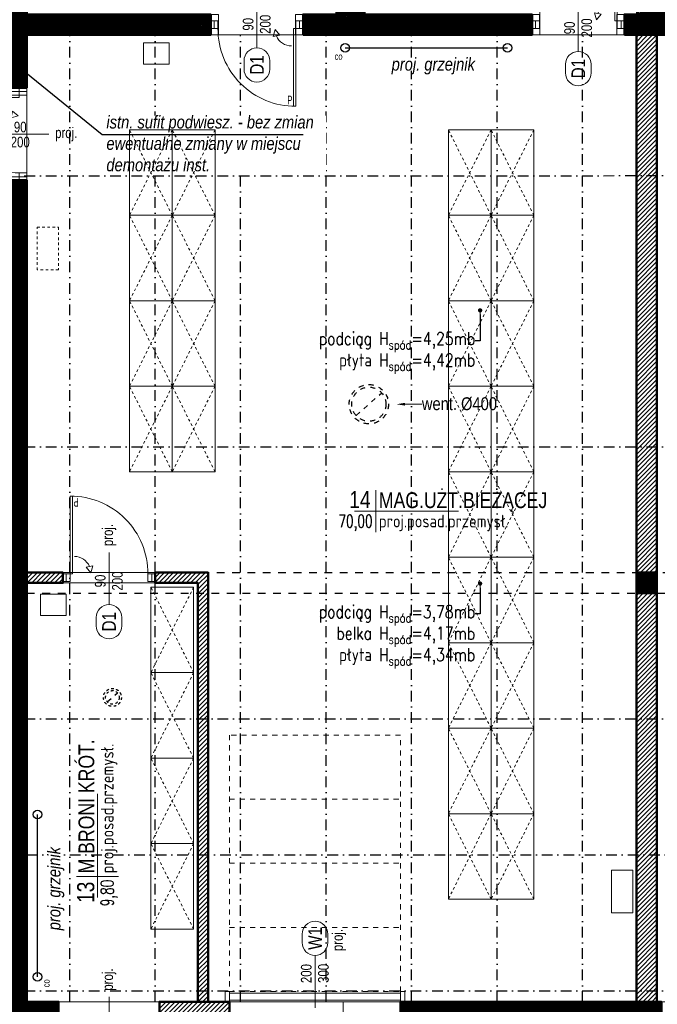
# Model space of a CAD drawing. Header units: centimetres. Extents: x -2715 to 104803, y -4848 to 32152.
# Tile 10 of 24: x 86677 to 87423, y -452 to 700. Entities that reach past the tile are written whole.
import ezdxf
from ezdxf import colors
from ezdxf.entities.mleader import LeaderData, LeaderLine
from ezdxf.enums import TextEntityAlignment as Align
from ezdxf.math import Vec2, Vec3

# ---------------------------------------------------------------- set-up
doc = ezdxf.new("R2010")
doc.units = ezdxf.units.CM
doc.header["$MEASUREMENT"] = 0
for name, pattern in [('Dash', [0.6, 0.3, -0.3]), ('DASHDOT2', [0.5, 0.25, -0.125, 0, -0.125]), ('HIDDENX2', [19.05, 12.7, -6.35])]:
    doc.linetypes.add(name, pattern=pattern)
for name, color, linetype, lineweight in [('0_TXT', 7, 'Continuous', 15), ('0_TXT niewidoczne', 7, 'Continuous', 15), ('1_ hatch', 8, 'Continuous', 9), ('1_ projection', 9, 'HIDDENX2', 5), ('1_ przerywana  S_CONSTRUCTION', 124, 'DASHDOT2', 25), ('1_ view 1', 7, 'Continuous', 15), ('1_ wall STRUCT', 72, 'Continuous', 50)]:
    doc.layers.add(name, color=color, linetype=linetype, lineweight=lineweight)
doc.layers.add('1_ area', color=30, linetype='Continuous', lineweight=9, plot=False)
for name, color, linetype, lineweight, true_color in [('1_ doors proj.', 7, 'Continuous', 15, 0x1a8cff), ('1_ hatch proj.', 7, 'Continuous', 9, 0x1a8cff), ('1_ view 4 _ rozbiórka', 7, 'Dash', 9, 0xff0a0a), ('1_ wall STRUCT proj.', 7, 'Continuous', 50, 0x1a8cff), ('1_ wall STRUCT-DIV rozbiorka', 7, 'Continuous', 9, 0xff0a0a), ('2_ doors description proj.', 7, 'Continuous', 15, 0x1a8cff), ('2_ equipment proj._skrzynie', 7, 'Continuous', 9, 0x6a91a9), ('3_ PPOŻ  opisy', 7, 'Continuous', 18, 0x940000)]:
    doc.layers.add(name, color=color, linetype=linetype, lineweight=lineweight, true_color=true_color)
doc.layers.add('4_INST._co_proj.', color=150, linetype='Continuous')
doc.layers.add('DIM', color=7, linetype='Continuous')
doc.styles.add('ARIAL', font='arial.ttf', dxfattribs={"width": 0.8})
doc.styles.add('BIKTS', font='bikromsw.shx', dxfattribs={"width": 0.85})
doc.styles.add('H_POM', font='ARIALN.TTF', dxfattribs={"width": 0.7, "height": 18})
doc.styles.get("Standard").update_dxf_attribs({"font": 'arial.ttf'})
doc.styles.add('TXT1', font='simplex.shx', dxfattribs={"width": 0.8})
doc.styles.add('TXT_D', font='arial.ttf')
doc.styles.add('TXT_M', font='romans.shx', dxfattribs={"width": 0.75, "oblique": 15})
doc.styles.add('TXT_S', font='romand.shx')
doc.linetypes.add('Rozbiö˘ka', pattern='A,7,[121,msgB.shx,S=1,R=0,X=0.5,Y=-1.826635],7', length=14)
doc.linetypes.add('TRACKS', pattern='A,0.15,[130,ltypeshp.shx,S=0.25,R=0,X=0,Y=0],0.15', length=0.3)
pattern_1 = [(45, (-154, -2e-12), (-2.65165043, 2.65165043), [])]

# ---------------------------------------------------------------- blocks, each defined once
blk = doc.blocks.new('vgfdbn vnbvmnvb')
at = {"color": 0}
for p, q in [((-104, 0), (-100.5, 0)), ((-95.5, 0), (-95.5, -9.1)), ((-4.5, -9.1), (-4.5, 0)), ((-4.5, 0), (0, 0)), ((0, 0), (3.5, 0)), ((-95.5, -9.1), (-100, -9.1)), ((-28.6, -10.4), (-23.3, -16.9)), ((-7.3, -9.1), (-7.3, -100)), ((0, -9.1), (-4.5, -9.1)), ((-4.5, -9.1), (-4.5, -100)), ((-23.3, -16.9), (-31, -18.5))]:
    blk.add_line(p, q, dxfattribs=at)
for points in [[(-100, -9.1), (-100, 0), (-104, 0), (-104, -9.1)], [(-95.5, -9.1), (-95.5, 0), (-100, 0), (-100, -9.1)], [(0, -9.1), (0, 0), (-4.5, 0), (-4.5, -9.1)], [(4, -9.1), (4, 0), (0, 0), (0, -9.1)]]:
    blk.add_lwpolyline(points, close=True, dxfattribs=at)
for points in [[(-50, -5.9), (-50, -4.9)], [(-28.6, -10.4), (-31, -18.5)], [(-4.5, -9.1), (-7.3, -9.1)]]:
    blk.add_lwpolyline(points, dxfattribs=at)
for centre, radius, start, end in [((-5.1, -9.6), 90.4, 179.6651, 270.3349), ((-9.5, -10.4), 19.1, 202.5006, 270)]:
    blk.add_arc(centre, radius, start, end, dxfattribs=at)
at = {"color": 0, "insert": (-14.4, -87.7), "char_height": 10, "width": 6.203, "attachment_point": 1, "style": 'H_POM'}
blk.add_mtext('P', dxfattribs=at)
blk = doc.blocks.new('vcfnbvcnbvm')
at = {"color": 0, "linetype": 'Dash', "ltscale": 20}
for points in [[(-205, 6), (-5, 6), (-5, 306), (-205, 306), (-205, 6)], [(-205, 231), (-5, 231)], [(-205, 156), (-5, 156)], [(-205, 81), (-5, 81)]]:
    blk.add_lwpolyline(points, dxfattribs=at)
at = {"color": 0}
for points in [[(-210, 6), (-205, 6), (-205, -6), (-210, -6), (-210, 6)], [(-210, 6), (-205, 6), (-205, -6), (-210, -6), (-210, 6)], [(-205, 4), (-5, 4), (-5, -4), (-205, -4), (-205, 6)], [(0, 6), (-5, 6), (-5, -6), (0, -6), (0, 6)], [(0, 6), (-5, 6), (-5, -6), (0, -6), (0, 6)]]:
    blk.add_lwpolyline(points, dxfattribs=at)
blk = doc.blocks.new('_OZN.DRZWI')
blk.add_line((0, 0), (61.1, 0))
blk.add_lwpolyline([(-15, 15, -1), (-15, -15), (-25, -15, -1), (-25, 15)], format="xyb", close=True)
at = {"style": 'BIKTS', "width": 0.8}
blk.add_attdef('WYSOK', text='', height=8, rotation=0, dxfattribs=at).set_placement((27.6, 12.7), align=Align.TOP_CENTER)
for p in [(-20, 0), (75.1, 0)]:
    blk.add_attdef('OZN', text='', height=8, rotation=0, dxfattribs=at).set_placement(p, align=Align.MIDDLE)
blk.add_attdef('SZEROK', text='', height=8, rotation=0, dxfattribs=at).set_placement((27.6, -12.4), align=Align.CENTER)
blk = doc.blocks.new('VFDGFDHGF')
at = {"color": 0}
for p, q in [((4, 4.5), (0.5, 4.5)), ((8.5, 4.5), (4, 4.5)), ((8.5, -4.5), (8.5, 4.5)), ((99.5, 4.5), (99.5, -4.5)), ((108, 4.5), (104.5, 4.5)), ((4, -4.5), (8.5, -4.5)), ((8.5, -4.5), (8.5, -95.5)), ((11.3, -4.5), (11.3, -95.4)), ((32.6, -5.8), (27.3, -12.4)), ((99.5, -4.5), (104, -4.5)), ((27.3, -12.4), (35, -13.9))]:
    blk.add_line(p, q, dxfattribs=at)
for points in [[(0, -4.5), (0, 4.5), (4, 4.5), (4, -4.5)], [(4, -4.5), (4, 4.5), (8.5, 4.5), (8.5, -4.5)], [(99.5, -4.5), (99.5, 4.5), (104, 4.5), (104, -4.5)], [(104, -4.5), (104, 4.5), (108, 4.5), (108, -4.5)]]:
    blk.add_lwpolyline(points, close=True, dxfattribs=at)
for points in [[(8.5, -4.5), (11.3, -4.5)], [(32.6, -5.8), (35, -13.9)], [(54, -1.4), (54, -0.4)]]:
    blk.add_lwpolyline(points, dxfattribs=at)
for centre, radius, start, end in [((9.1, -5.1), 90.4, 269.6651, 0.3349), ((13.5, -5.8), 19.1, 270, 337.4994)]:
    blk.add_arc(centre, radius, start, end, dxfattribs=at)
at = {"color": 0, "insert": (18.4, -83.2), "char_height": 10, "width": 6.203, "attachment_point": 3, "style": 'H_POM'}
blk.add_mtext('L', dxfattribs=at)
blk = doc.blocks.new('fdgdfhfbgfh')
at = {"linetype": 'TRACKS', "ltscale": 10}
blk.add_lwpolyline([(0, 0), (190, 0)], dxfattribs=at)
for centre in [(0, 0), (190, 0)]:
    blk.add_circle(centre, 5)
at = {"style": 'BIKTS', "width": 0.8}
blk.add_attdef('W', text='', height=8, rotation=0, dxfattribs=at).set_placement((-7.6, -6.1), align=Align.TOP_CENTER)
blk = doc.blocks.new('MET')
at = {"layer": '0_TXT niewidoczne'}
for p, q in [((0, -20), (0, 20)), ((-20, 0), (78.66, 0))]:
    blk.add_line(p, q, dxfattribs=at)
at = {"style": 'TXT_D', "width": 0.8, "flags": 4}
blk.add_attdef('NUMER', text='', height=15, dxfattribs=at).set_placement((-6.73, 3.76), align=Align.RIGHT)
blk.add_attdef('NAZWA', (4.15, 3.76), '', height=15, dxfattribs=at)
at = {"layer": '0_TXT niewidoczne', "style": 'TXT_M', "width": 0.8, "flags": 4}
blk.add_attdef('M2', text='', height=12, dxfattribs=at).set_placement((-6.06, -15.36), align=Align.RIGHT)
blk.add_attdef('POSADZKA', (4.15, -15.36), '', height=12, dxfattribs=at)
blk = doc.blocks.new('_DOT')
at = {"color": 0, "linetype": 'ByBlock'}
blk.add_line((-0.5, 0), (-1, 0), dxfattribs=at)
at = {"color": 0, "linetype": 'ByBlock', "const_width": 0.5}
blk.add_lwpolyline([(-0.25, 0, 1), (0.25, 0, 1)], format="xyb", close=True, dxfattribs=at)
blk = doc.blocks.new('frgfdhgfhgf')
at = {"layer": '1_ przerywana  S_CONSTRUCTION', "color": 150, "linetype": 'Dash', "ltscale": 20}
blk.add_lwpolyline([(-6, -5.3), (6, 5.3)], dxfattribs=at)
at = {"layer": '1_ przerywana  S_CONSTRUCTION', "color": 150, "linetype": 'Dash', "ltscale": 10}
for radius in [10.5, 8]:
    blk.add_circle((0, 0), radius, dxfattribs=at)
blk = doc.blocks.new('vcvcbv')
at = {"color": 0}
blk.add_lwpolyline([(-100, 50), (0, 50), (0, 0), (-100, 0), (-100, 50)], dxfattribs=at)
at = {"color": 0, "linetype": 'Dash', "ltscale": 10}
blk.add_lwpolyline([(-100, 0), (0, 50), (0, 0), (-100, 50), (-100, 0)], dxfattribs=at)
blk = doc.blocks.new('sdadsfsdfd')
at = {"layer": '2_ equipment proj._skrzynie', "color": 0, "rotation": 90}
for p in [(-373, 100), (-323, 100), (0, 100), (50, 100), (-373, 0), (-323, 0), (0, 0), (50, 0), (-373, -100), (-323, -100), (0, -100), (50, -100), (-373, -200), (-323, -200), (0, -200), (50, -200), (0, -300), (50, -300), (0, -400), (50, -400), (-348, -435), (0, -500), (50, -500), (-348, -535), (0, -600), (50, -600), (-348, -635), (0, -700), (50, -700), (-348, -735)]:
    blk.add_blockref('vcvcbv', p, dxfattribs=at)
blk = doc.blocks.new('hgfhgjgjj')
at = {"layer": '1_ przerywana  S_CONSTRUCTION', "color": 150, "linetype": 'Dash', "ltscale": 20}
blk.add_lwpolyline([(-15, -13.2), (15, 13.2)], dxfattribs=at)
for radius in [23, 20]:
    blk.add_circle((0, 0), radius, dxfattribs=at)
at = {"layer": '0_TXT', "color": 150}
ml = blk.add_multileader_mtext('Standard', dxfattribs=at)
ml.set_content('{\\fArial Narrow|b0|i0|c238|p34;\\H83.333333x;went. %%C400} ')
ml.set_leader_properties()
ml.build(insert=Vec2(0, 0))
ml.multileader.update_dxf_attribs({"dogleg_length": 0.36, "arrow_head_size": 10})
ctx = ml.context
ctx.base_point, ctx.char_height, ctx.arrow_head_size, ctx.landing_gap_size, ctx.plane_origin = Vec3(61.9, 0), 0.18, 10, 0.09, Vec3(32.3, 0)
notes = []
notes.append((ctx, [(0, (1, 1, 0), (61.5, 0), (1, 0), 0.36, [(0, [(32.3, 0)], 0, [])])]))
ctx.mtext.insert, ctx.mtext.flow_direction = Vec3(62, 8.1), 5
for ctx, leaders in notes:
    for number, flags, end, landing, length, lines in leaders:
        leader = LeaderData()
        leader.index, (leader.has_last_leader_line, leader.has_dogleg_vector, leader.attachment_direction) = number, flags
        leader.last_leader_point, leader.dogleg_vector, leader.dogleg_length = Vec3(end), Vec3(landing), length
        for number, points, colour, breaks in lines:
            line = LeaderLine()
            line.index, line.vertices, line.color, line.breaks = number, Vec3.list(points), colors.encode_raw_color(colour), breaks
            leader.lines.append(line)
        ctx.leaders.append(leader)

msp = doc.modelspace()

# ---------------------------------------------------------------- hatches: boundary and pattern name
at = {"layer": '1_ hatch'}
h = msp.add_hatch(dxfattribs=at)
h.set_pattern_fill('ANSI31', color=0, scale=10)
h.paths.add_polyline_path([(86685.55, 619.93), (86650.07, 619.93), (86643.55, 619.93), (86643.55, 681.93), (86544.51, 681.93), (86544.51, 705.93), (86643.55, 705.93), (86643.55, 831.93), (86548.51, 831.93), (86548.51, 861.93), (86643.55, 861.93), (86643.55, 1206.93), (86830.55, 1206.93), (86830.55, 1166.93), (86685.55, 1166.93), (86685.55, 705.93), (86900.55, 705.93), (86900.55, 681.93), (86685.55, 681.93)])
h = msp.add_hatch(dxfattribs=at)
h.set_pattern_fill('ANSI31', color=0, scale=10)
h.paths.add_polyline_path([(87008.55, 681.93), (87008.55, 705.93), (87047.55, 705.93), (87047.55, 1166.93), (87030.55, 1166.93), (87030.55, 1206.93), (87093.55, 1206.93), (87093.55, 1166.93), (87080.55, 1166.93), (87080.55, 705.93), (87276.55, 705.93), (87276.55, 681.93)])
h = msp.add_hatch(dxfattribs=at)
h.set_pattern_fill('ANSI31', color=0, scale=10)
h.paths.add_polyline_path([(87384.55, 681.93), (87384.55, 705.93), (87399.55, 705.93), (87399.55, 1166.93), (87293.55, 1166.93), (87293.55, 1206.93), (87449.55, 1206.93), (87449.55, 1166.93), (87432.55, 1166.93), (87432.55, 705.93), (87451.55, 705.93), (87451.55, 681.93)])
h = msp.add_hatch(dxfattribs=at)
h.set_pattern_fill('ANSI31', color=0, scale=10)
h.paths.add_polyline_path([(86636.55, -489.07), (86636.55, -449.07), (86643.55, -449.07), (86643.55, 511.93), (86685.55, 511.93), (86685.55, -449.07), (86722.55, -449.07), (86722.55, -489.07)])
h = msp.add_hatch(dxfattribs=at)
h.set_pattern_fill('ANSI31', color=0, scale=10)
h.paths.add_polyline_path([(87398.55, 28.93), (87398.55, 52.93), (87422.55, 52.93), (87422.55, 28.93)])
h = msp.add_hatch(dxfattribs=at)
h.set_pattern_fill('ANSI31', color=0, scale=10)
h.paths.add_polyline_path([(87122.55, -489.07), (87122.55, -449.07), (87427.71, -449.07), (87427.71, -489.07)])
at = {"layer": '1_ hatch proj.'}
h = msp.add_hatch(dxfattribs=at)
h.set_pattern_fill('ANSI31', color=0, scale=30)
h.set_pattern_definition(pattern_1)
h.paths.add_polyline_path([(87398.55, 52.93), (87398.55, 681.93), (87422.55, 681.93), (87422.55, 52.93)])
h = msp.add_hatch(dxfattribs=at)
h.set_pattern_fill('ANSI31', color=0, scale=30)
h.set_pattern_definition([(45, (-85754.17, 1443.147), (-2.65165043, 2.65165043), [])])
h.paths.add_polyline_path([(86685.55, 40.93), (86727.55, 40.93), (86727.55, 52.93), (86685.55, 52.93)])
h = msp.add_hatch(dxfattribs=at)
h.set_pattern_fill('ANSI31', color=0, scale=30)
h.set_pattern_definition(pattern_1)
h.paths.add_polyline_path([(86897.55, -449.07), (86897.55, 52.93), (86835.55, 52.93), (86835.55, 40.93), (86885.55, 40.93), (86885.55, -449.07)])
h = msp.add_hatch(dxfattribs=at)
h.set_pattern_fill('ANSI31', color=0, scale=30)
h.set_pattern_definition([(45, (-154, -653), (-2.65165043, 2.65165043), [])])
h.paths.add_polyline_path([(87398.55, -449.07), (87398.55, 28.93), (87422.55, 28.93), (87422.55, -449.07)])
h = msp.add_hatch(dxfattribs=at)
h.set_pattern_fill('ANSI31', color=0, scale=30)
h.set_pattern_definition([(45, (-154, -2e-12), (-2.65165043, 2.65165043), [])])
h.paths.add_polyline_path([(86922.55, -489.07), (86840.55, -489.07), (86840.55, -449.07), (86922.55, -449.07)])

# ---------------------------------------------------------------- linework, layer by layer
at = {"layer": '1_ area', "color": 0}
msp.add_lwpolyline([(87422.55, -449.07), (87422.55, 681.93), (88099.55, 681.93), (88099.55, -449.07), (87422.55, -449.07)], dxfattribs=at)
at = {"layer": '1_ projection', "color": 0}
msp.add_lwpolyline([(86732.55, -449.07), (87055.55, -449.07)], dxfattribs=at)
at = {"layer": '1_ przerywana  S_CONSTRUCTION', "color": 0, "ltscale": 50}
for points in [[(86735.55, -449.07), (86735.55, 681.93)], [(86835.55, -449.07), (86835.55, 681.93)], [(86935.55, -449.07), (86935.55, 681.93)], [(87035.55, -449.07), (87035.55, 681.93)], [(87135.55, -449.07), (87135.55, 681.93)], [(87235.55, -449.07), (87235.55, 681.93)], [(87335.55, -449.07), (87335.55, 681.93)], [(86682.49, 517.05), (89183.49, 517.93)], [(86682.55, 199.93), (89183.55, 199.93)], [(86682.55, -118.07), (89183.55, -118.07)], [(86685.55, -277.07), (89183.55, -277.07)], [(86682.55, -436.07), (89183.55, -436.07)]]:
    msp.add_lwpolyline(points, dxfattribs=at)
at = {"layer": '1_ przerywana  S_CONSTRUCTION', "color": 0, "linetype": 'Dash', "ltscale": 30}
for points in [[(86835.55, 52.93), (89158.55, 52.93)], [(86685.55, 28.93), (89158.55, 28.93)]]:
    msp.add_lwpolyline(points, dxfattribs=at)
at = {"layer": '1_ view 4 _ rozbiórka', "color": 0, "lineweight": 20, "ltscale": 10}
msp.add_lwpolyline([(86697.46, 406.98), (86697.46, 456.98), (86722.46, 456.98), (86722.46, 406.98), (86697.46, 406.98)], dxfattribs=at)
at = {"layer": '1_ wall STRUCT', "color": 0}
for points in [[(86685.55, 619.93), (86650.07, 619.93), (86643.55, 619.93), (86643.55, 681.93), (86544.51, 681.93), (86544.51, 705.93), (86643.55, 705.93), (86643.55, 831.93), (86548.51, 831.93), (86548.51, 861.93), (86643.55, 861.93), (86643.55, 1206.93), (86830.55, 1206.93), (86830.55, 1166.93), (86685.55, 1166.93), (86685.55, 705.93), (86900.55, 705.93), (86900.55, 681.93), (86685.55, 681.93), (86685.55, 619.93)], [(87008.55, 681.93), (87008.55, 705.93), (87047.55, 705.93), (87047.55, 1166.93), (87030.55, 1166.93), (87030.55, 1206.93), (87093.55, 1206.93), (87093.55, 1166.93), (87080.55, 1166.93), (87080.55, 705.93), (87276.55, 705.93), (87276.55, 681.93), (87008.55, 681.93)], [(87384.55, 681.93), (87384.55, 705.93), (87399.55, 705.93), (87399.55, 1166.93), (87293.55, 1166.93), (87293.55, 1206.93), (87449.55, 1206.93), (87449.55, 1166.93), (87432.55, 1166.93), (87432.55, 705.93), (87451.55, 705.93), (87451.55, 681.93), (87384.55, 681.93)], [(86636.55, -489.07), (86636.55, -449.07), (86643.55, -449.07), (86643.55, 511.93), (86685.55, 511.93), (86685.55, -449.07), (86722.55, -449.07), (86722.55, -489.07), (86636.55, -489.07)], [(87398.55, 28.93), (87398.55, 52.93), (87422.55, 52.93), (87422.55, 28.93), (87398.55, 28.93)], [(87122.55, -489.07), (87122.55, -449.07), (87427.71, -449.07), (87427.71, -489.07), (87122.55, -489.07)]]:
    msp.add_lwpolyline(points, dxfattribs=at)
at = {"layer": '1_ wall STRUCT proj.', "color": 0}
for points in [[(87398.55, 52.93), (87398.55, 681.93), (87422.55, 681.93), (87422.55, 52.93), (87398.55, 52.93)], [(86685.55, 40.93), (86727.55, 40.93), (86727.55, 52.93), (86685.55, 52.93), (86685.55, 40.93)], [(87398.55, -449.07), (87398.55, 28.93), (87422.55, 28.93), (87422.55, -449.07), (87398.55, -449.07)], [(86922.55, -489.07), (86840.55, -489.07), (86840.55, -449.07), (86922.55, -449.07), (86922.55, -489.07)]]:
    msp.add_lwpolyline(points, dxfattribs=at)
msp.add_lwpolyline([(86897.55, -449.07), (86897.55, 52.93), (86835.55, 52.93), (86835.55, 40.93), (86885.55, 40.93), (86885.55, -449.07)], close=True, dxfattribs=at)
at = {"layer": '1_ wall STRUCT-DIV rozbiorka', "color": 0, "linetype": 'Rozbiö˘ka'}
for points in [[(86900.55, 681.93), (86909.55, 681.93), (86909.55, 705.93), (86900.55, 705.93)], [(87008.55, 681.93), (86999.55, 681.93), (86999.55, 705.93), (87008.55, 705.93)], [(87276.55, 681.93), (87285.55, 681.93), (87285.55, 705.93), (87276.55, 705.93)], [(87384.55, 681.93), (87375.55, 681.93), (87375.55, 705.93), (87384.55, 705.93)], [(86685.55, 619.93), (86685.55, 615.93), (86643.55, 615.93), (86643.55, 619.93)], [(86643.55, 511.93), (86643.55, 515.93), (86685.55, 515.93), (86685.55, 511.93)], [(87122.55, -449.07), (87055.55, -449.07), (87055.55, -489.07), (87122.55, -489.07)]]:
    msp.add_lwpolyline(points, dxfattribs=at)
at = {"layer": '3_ PPOŻ  opisy', "color": 0, "linetype": 'Continuous', "lineweight": 20, "ltscale": 3}
for points in [[(86821.91, 672.87), (86851.91, 672.87), (86851.91, 647.87), (86821.91, 647.87), (86821.91, 672.87)], [(86701.52, 27.63), (86731.52, 27.63), (86731.52, 2.63), (86701.52, 2.63), (86701.52, 27.63)], [(87369.48, -345.02), (87369.48, -295.02), (87394.48, -295.02), (87394.48, -345.02), (87369.48, -345.02)]]:
    msp.add_lwpolyline(points, dxfattribs=at)

# ---------------------------------------------------------------- block references
at = {"layer": '0_TXT', "color": 0}
ref = msp.add_blockref('MET', (87093.52, 124.73), dxfattribs=dict(at, xscale=1.23, yscale=1.23, zscale=1.23, rotation=359.9999999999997))
ref.add_attrib('NUMER', '14', dxfattribs={"layer": '0', "height": 20, "style": 'TXT_D', "width": 0.8, "flags": 4}).set_placement((87087.56, 128.42), align=Align.RIGHT)
ref.add_attrib('NAZWA', 'MAG.UŻT.BIEŻĄCEJ', (87097.21, 128.42), dxfattribs={"layer": '0', "height": 18.45, "style": 'TXT_D', "width": 0.8, "flags": 4})
ref.add_attrib('M2', '70,00', dxfattribs={"layer": '0', "height": 14.76, "style": 'TXT_S', "width": 0.7, "flags": 4}).set_placement((87089.83, 105.84), align=Align.RIGHT)
ref.add_attrib('POSADZKA', 'proj.posad.przemysł.', (87097.21, 105.84), dxfattribs={"layer": '0', "color": 150, "height": 14.76, "style": 'TXT_S', "width": 0.8, "flags": 4})
msp.add_blockref('frgfdhgfhgf', (86785.55, -93.07), dxfattribs=at)
at = {"layer": '1_ doors proj.', "color": 0}
for name, p, rotation in [('VFDGFDHGF', (87384.55, 693.93), 180), ('VFDGFDHGF', (86681, 619.93), 270), ('vgfdbn vnbvmnvb', (86731.55, 42.38), 180)]:
    msp.add_blockref(name, p, dxfattribs=dict(at, rotation=rotation))
for name, p in [('vgfdbn vnbvmnvb', (87004.55, 698.48)), ('vcfnbvcnbvm', (87127.55, -443.07))]:
    msp.add_blockref(name, p, dxfattribs=at)
at = {"layer": '1_ view 1', "color": 0}
msp.add_blockref('hgfhgjgjj', (87085.55, 249.93), dxfattribs=at)
at = {"layer": '2_ doors description proj.', "color": 0}
ref = msp.add_blockref('_OZN.DRZWI', (86954.55, 666.8), dxfattribs=dict(at, rotation=90))
ref.add_attrib('OZN', 'proj.', dxfattribs={"layer": '0', "color": 7, "lineweight": 5, "height": 12.5, "rotation": 90, "style": 'BIKTS', "width": 0.8}).set_placement((86954.55, 748.2), align=Align.MIDDLE)
ref.add_attrib('WYSOK', '200', dxfattribs={"layer": '0', "color": 7, "lineweight": 5, "height": 12.5, "rotation": 90, "style": 'BIKTS', "width": 0.8}).set_placement((86958.09, 694.39), align=Align.TOP_CENTER)
ref.add_attrib('SZEROK', '90', dxfattribs={"layer": '0', "color": 7, "lineweight": 5, "height": 12.5, "rotation": 90, "style": 'BIKTS', "width": 0.8}).set_placement((86950.53, 694.39), align=Align.CENTER)
ref.add_attrib('OZN', 'D1', dxfattribs={"layer": '0', "color": 7, "lineweight": 5, "height": 16, "rotation": 90, "style": 'ARIAL', "width": 0.8}).set_placement((86954.55, 646.8), align=Align.MIDDLE)
ref = msp.add_blockref('_OZN.DRZWI', (87330.55, 662.53), dxfattribs=dict(at, rotation=90))
ref.add_attrib('OZN', 'proj.', dxfattribs={"layer": '0', "color": 7, "lineweight": 5, "height": 12.5, "rotation": 90, "style": 'BIKTS', "width": 0.8}).set_placement((87330.55, 743.94), align=Align.MIDDLE)
ref.add_attrib('WYSOK', '200', dxfattribs={"layer": '0', "color": 7, "lineweight": 5, "height": 12.5, "rotation": 90, "style": 'BIKTS', "width": 0.8}).set_placement((87334.09, 690.12), align=Align.TOP_CENTER)
ref.add_attrib('SZEROK', '90', dxfattribs={"layer": '0', "color": 7, "lineweight": 5, "height": 12.5, "rotation": 90, "style": 'BIKTS', "width": 0.8}).set_placement((87326.53, 690.12), align=Align.CENTER)
ref.add_attrib('OZN', 'D1', dxfattribs={"layer": '0', "color": 7, "lineweight": 5, "height": 16, "rotation": 90, "style": 'ARIAL', "width": 0.8}).set_placement((87330.55, 642.53), align=Align.MIDDLE)
ref = msp.add_blockref('_OZN.DRZWI', (86650.09, 565.93), dxfattribs=dict(at, xscale=-1, rotation=180))
ref.add_attrib('OZN', 'proj.', dxfattribs={"layer": '0', "color": 7, "lineweight": 5, "height": 12.5, "style": 'BIKTS', "width": 0.8}).set_placement((86731.49, 565.93), align=Align.MIDDLE)
ref.add_attrib('WYSOK', '200', dxfattribs={"layer": '0', "color": 7, "lineweight": 5, "height": 12.5, "style": 'BIKTS', "width": 0.8}).set_placement((86677.68, 562.86), align=Align.TOP_CENTER)
ref.add_attrib('SZEROK', '90', dxfattribs={"layer": '0', "color": 7, "lineweight": 5, "height": 12.5, "style": 'BIKTS', "width": 0.8}).set_placement((86677.68, 567.93), align=Align.CENTER)
ref.add_attrib('OZN', 'D1', dxfattribs={"layer": '0', "color": 7, "lineweight": 5, "height": 16, "style": 'ARIAL', "width": 0.8}).set_placement((86630.09, 565.93), align=Align.MIDDLE)
ref = msp.add_blockref('_OZN.DRZWI', (86781.55, 15.53), dxfattribs=dict(at, rotation=90))
ref.add_attrib('OZN', 'proj.', dxfattribs={"layer": '0', "color": 7, "lineweight": 5, "height": 12.5, "rotation": 90, "style": 'BIKTS', "width": 0.8}).set_placement((86781.55, 96.94), align=Align.MIDDLE)
ref.add_attrib('WYSOK', '200', dxfattribs={"layer": '0', "color": 7, "lineweight": 5, "height": 12.5, "rotation": 90, "style": 'BIKTS', "width": 0.8}).set_placement((86785.09, 43.12), align=Align.TOP_CENTER)
ref.add_attrib('SZEROK', '90', dxfattribs={"layer": '0', "color": 7, "lineweight": 5, "height": 12.5, "rotation": 90, "style": 'BIKTS', "width": 0.8}).set_placement((86777.53, 43.12), align=Align.CENTER)
ref.add_attrib('OZN', 'D1', dxfattribs={"layer": '0', "color": 7, "lineweight": 5, "height": 16, "rotation": 90, "style": 'ARIAL', "width": 0.8}).set_placement((86781.55, -4.47), align=Align.MIDDLE)
ref = msp.add_blockref('_OZN.DRZWI', (87022.55, -394.9), dxfattribs=dict(at, xscale=-1, rotation=89.99999999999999))
ref.add_attrib('OZN', 'proj.', dxfattribs={"layer": '0', "color": 7, "lineweight": 5, "height": 12.5, "rotation": 90, "style": 'BIKTS', "width": 0.8}).set_placement((87050.37, -376.85), align=Align.MIDDLE)
ref.add_attrib('WYSOK', '300', dxfattribs={"layer": '0', "color": 7, "lineweight": 5, "height": 12.5, "rotation": 90, "style": 'BIKTS', "width": 0.8}).set_placement((87026.09, -415.86), align=Align.TOP_CENTER)
ref.add_attrib('SZEROK', '200', dxfattribs={"layer": '0', "color": 7, "lineweight": 5, "height": 12.5, "rotation": 90, "style": 'BIKTS', "width": 0.8}).set_placement((87018.53, -416.06), align=Align.CENTER)
ref.add_attrib('OZN', 'W1', dxfattribs={"layer": '0', "color": 7, "lineweight": 5, "height": 16, "rotation": 90, "style": 'ARIAL', "width": 0.8}).set_placement((87022.55, -374.9), align=Align.MIDDLE)
ref = msp.add_blockref('_OZN.DRZWI', (86781.55, -504.48), dxfattribs=dict(at, rotation=90.00000000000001))
ref.add_attrib('OZN', 'proj.', dxfattribs={"layer": '0', "color": 7, "lineweight": 5, "height": 12.5, "rotation": 90, "style": 'BIKTS', "width": 0.8}).set_placement((86781.55, -423.07), align=Align.MIDDLE)
ref.add_attrib('WYSOK', '200', dxfattribs={"layer": '0', "color": 7, "lineweight": 5, "height": 12.5, "rotation": 90, "style": 'BIKTS', "width": 0.8}).set_placement((86785.09, -476.88), align=Align.TOP_CENTER)
ref.add_attrib('SZEROK', '100', dxfattribs={"layer": '0', "color": 7, "lineweight": 5, "height": 12.5, "rotation": 90, "style": 'BIKTS', "width": 0.8}).set_placement((86777.53, -476.88), align=Align.CENTER)
ref.add_attrib('OZN', 'Dz2', dxfattribs={"layer": '0', "color": 7, "lineweight": 5, "height": 16, "rotation": 90, "style": 'ARIAL', "width": 0.8}).set_placement((86781.55, -524.48), align=Align.MIDDLE)
at = {"layer": '4_INST._co_proj.', "color": 0}
msp.add_blockref('fdgdfhfbgfh', (87057.73, 666.93), dxfattribs=at).add_auto_attribs({'W': 'co'})
at = {"layer": '4_INST._co_proj.', "color": 0, "rotation": 90}
msp.add_blockref('fdgdfhfbgfh', (86698, -419.88), dxfattribs=at).add_auto_attribs({'W': 'co'})

# ---------------------------------------------------------------- leaders
at = {"layer": '0_TXT', "color": 0}
ml = msp.add_multileader_mtext('Standard', dxfattribs=at)
ml.set_content('\\A1;podciąg H{\\H0.7x;\\S^ spód;}=4,25mb\\Ppłyta H{\\H0.7x;\\S^ spód;}=4,42mb    ', style='TXT1')
ml.set_leader_properties()
ml.set_arrow_properties(name='DOT')
ml.build(insert=Vec2(0, 0))
ml.multileader.update_dxf_attribs({"dogleg_length": 5.69, "arrow_head_size": 5})
ctx = ml.context
ctx.base_point, ctx.char_height, ctx.arrow_head_size, ctx.landing_gap_size, ctx.plane_origin = Vec3(87008.79, 324.24), 15, 5, 0.09, Vec3(87245.46, 346.3)
ctx.text_align_type = 2
notes = []
notes.append((ctx, [(0, (1, 1, 0), (87215.69, 324.24), (-1, 0), 5.69, [(0, [(87215.69, 359.71)], 0, [])])]))
ctx.mtext.insert, ctx.mtext.alignment, ctx.mtext.flow_direction = Vec3(87209.91, 334.24), 3, 5
ml = msp.add_multileader_mtext('Standard', dxfattribs=at)
ml.set_content('\\A1;podciąg H{\\H0.7x;\\S^ spód;}=3,78mb\\Pbelka H{\\H0.7x;\\S^ spód;}=4,17mb\\Ppłyta H{\\H0.7x;\\S^ spód;}=4,34mb    ', style='TXT1')
ml.set_leader_properties()
ml.set_arrow_properties(name='DOT')
ml.build(insert=Vec2(0, 0))
ml.multileader.update_dxf_attribs({"dogleg_length": 5.69, "arrow_head_size": 5})
ctx = ml.context
ctx.base_point, ctx.char_height, ctx.arrow_head_size, ctx.landing_gap_size, ctx.plane_origin = Vec3(87008.79, 4.68), 15, 5, 0.09, Vec3(87245.46, 26.74)
ctx.text_align_type = 2
notes.append((ctx, [(0, (1, 1, 0), (87215.69, 4.68), (-1, 0), 5.69, [(0, [(87215.69, 40.15)], 0, [])])]))
ctx.mtext.insert, ctx.mtext.alignment, ctx.mtext.flow_direction = Vec3(87209.91, 14.68), 3, 5
for ctx, leaders in notes:
    for number, flags, end, landing, length, lines in leaders:
        leader = LeaderData()
        leader.index, (leader.has_last_leader_line, leader.has_dogleg_vector, leader.attachment_direction) = number, flags
        leader.last_leader_point, leader.dogleg_vector, leader.dogleg_length = Vec3(end), Vec3(landing), length
        for number, points, colour, breaks in lines:
            line = LeaderLine()
            line.index, line.vertices, line.color, line.breaks = number, Vec3.list(points), colors.encode_raw_color(colour), breaks
            leader.lines.append(line)
        ctx.leaders.append(leader)

# ---------------------------------------------------------------- next in the draw order: texts
at = {"layer": '0_TXT', "color": 0, "insert": (87111.1, 655.19), "char_height": 15, "width": 99.626, "attachment_point": 1, "line_spacing_factor": 0.8, "style": 'TXT_D', "bg_fill": 3, "box_fill_scale": 1, "bg_fill_color": 256, "bg_fill_transparency": 0}
msp.add_mtext('\\pxqc;{\\fArial Narrow|b0|i1|c238|p34;\\C150;proj. grzejnik}', dxfattribs=at)
at = {"layer": '0_TXT', "color": 0, "insert": (86709.75, -366.52), "char_height": 15, "width": 99.626, "attachment_point": 1, "rotation": 90, "line_spacing_factor": 0.8, "style": 'TXT_D', "bg_fill": 3, "box_fill_scale": 1, "bg_fill_color": 256, "bg_fill_transparency": 0}
msp.add_mtext('\\pxqc;{\\fArial Narrow|b0|i1|c238|p34;\\C150;proj. grzejnik}', dxfattribs=at)

# ---------------------------------------------------------------- next in the draw order: linework, layer by layer
at = {"layer": '1_ area', "color": 0}
for points in [[(89158.55, -449.07), (86255.55, -449.07), (86255.55, 1166.93), (89158.55, 1166.93)], [(86685.55, -449.07), (89158.55, -449.07), (89158.55, 1166.93), (86685.55, 1166.93)]]:
    msp.add_lwpolyline(points, close=True, dxfattribs=at)
for points in [[(86685.55, 681.93), (86685.55, 52.93), (86897.55, 52.93), (86897.55, -449.07), (87398.55, -449.07), (87398.55, 681.93), (86685.55, 681.93)], [(86685.55, -449.07), (86885.55, -449.07), (86885.55, 40.93), (86685.55, 40.93), (86685.55, -449.07)]]:
    msp.add_lwpolyline(points, dxfattribs=at)

# ---------------------------------------------------------------- next in the draw order: block references
at = {"layer": '0_TXT', "color": 0}
ref = msp.add_blockref('MET', (86767.99, -302.58), dxfattribs=dict(at, xscale=1.23, yscale=1.23, zscale=1.23, rotation=89.99999999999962))
ref.add_attrib('NUMER', '13', dxfattribs={"layer": '0', "height": 20, "rotation": 90, "style": 'TXT_D', "width": 0.8, "flags": 4}).set_placement((86764.3, -308.55), align=Align.RIGHT)
ref.add_attrib('NAZWA', 'M.BRONI KRÓT.', (86764.3, -298.89), dxfattribs={"layer": '0', "height": 18.45, "rotation": 90, "style": 'TXT_D', "width": 0.8, "flags": 4})
ref.add_attrib('M2', '9,80', dxfattribs={"layer": '0', "height": 14.76, "rotation": 90, "style": 'TXT_S', "width": 0.7, "flags": 4}).set_placement((86786.89, -306.27), align=Align.RIGHT)
ref.add_attrib('POSADZKA', 'proj.posad.przemysł.', (86786.89, -298.89), dxfattribs={"layer": '0', "color": 150, "height": 14.76, "rotation": 90, "style": 'TXT_S', "width": 0.8, "flags": 4})

# ---------------------------------------------------------------- next in the draw order: texts
at = {"layer": '1_ wall STRUCT-DIV rozbiorka', "color": 0, "linetype": 'Rozbiö˘ka', "insert": (86778.52, 587.47), "char_height": 15, "width": 257.0312, "attachment_point": 1, "style": 'TXT_D', "bg_fill": 3, "box_fill_scale": 1, "bg_fill_color": 256, "bg_fill_transparency": 0}
msp.add_mtext('{\\fArial Narrow|b0|i1|c238|p34;\\C7;istn. sufit podwiesz. - bez zmian\\P\\C256;ewentualne zmiany w miejscu demontażu inst.}', dxfattribs=at)

# ---------------------------------------------------------------- next in the draw order: block references
at = {"layer": '2_ equipment proj._skrzynie', "color": 0}
msp.add_blockref('sdadsfsdfd', (87228.55, 470.93), dxfattribs=at)

# ---------------------------------------------------------------- next in the draw order: leaders
at = {"layer": 'DIM', "color": 0}
ml = msp.add_multileader_mtext('Standard', dxfattribs=at)
ml.set_content(' ')
ml.set_leader_properties()
ml.set_arrow_properties(name='DOT')
ml.build(insert=Vec2(0, 0))
ml.multileader.update_dxf_attribs({"dogleg_length": 235.11, "arrow_head_size": 5})
ctx = ml.context
ctx.base_point, ctx.char_height, ctx.arrow_head_size, ctx.landing_gap_size, ctx.plane_origin = Vec3(87008.52, 565.36), 0.18, 5, 0.09, Vec3(86571.06, 670.4)
notes = []
notes.append((ctx, [(0, (1, 1, 0), (86773.41, 565.36), (1, 0), 235.11, [(0, [(86567.51, 732.33)], 0, [])])]))
ctx.mtext.insert, ctx.mtext.flow_direction = Vec3(87008.61, 565.47), 5
for ctx, leaders in notes:
    for number, flags, end, landing, length, lines in leaders:
        leader = LeaderData()
        leader.index, (leader.has_last_leader_line, leader.has_dogleg_vector, leader.attachment_direction) = number, flags
        leader.last_leader_point, leader.dogleg_vector, leader.dogleg_length = Vec3(end), Vec3(landing), length
        for number, points, colour, breaks in lines:
            line = LeaderLine()
            line.index, line.vertices, line.color, line.breaks = number, Vec3.list(points), colors.encode_raw_color(colour), breaks
            leader.lines.append(line)
        ctx.leaders.append(leader)

doc.saveas('drawing.dxf')
